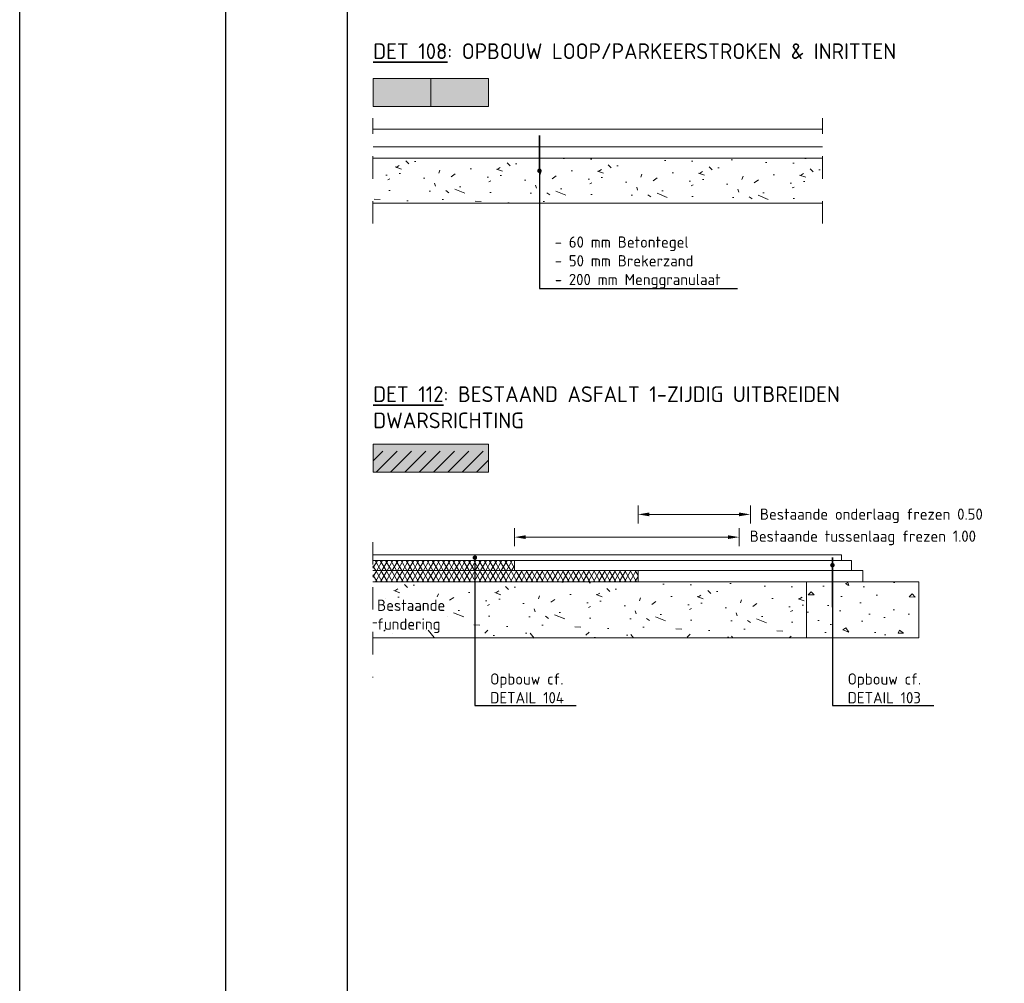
# Model space of a CAD drawing. Header units: metres. Extents: x 2.9 to 77.7, y -4.5 to 13.4.
# Tile 1 of 21: x 2.9 to 7.3, y -0.2 to 4.1. Entities that reach past the tile are written whole.
import ezdxf
from ezdxf import colors
from ezdxf.entities.mleader import LeaderData, LeaderLine
from ezdxf.math import Vec2, Vec3

# ---------------------------------------------------------------- set-up
doc = ezdxf.new("R2010")
doc.units = ezdxf.units.M
doc.linetypes.add('X-CA190022.004-UO-DET_v0.1$0$XX-AFBREEK', pattern=[7, 4, -1, 1, -1])
doc.layers.get('0').update_dxf_attribs({"lineweight": 25})
doc.layers.get('Defpoints').update_dxf_attribs({"lineweight": 25})
for name, color, linetype, lineweight in [('X-CA190022.004-UO-DET_v0.1$0$N-WE-GW-GROND_TEELAARDE-AD-20', 7, 'Continuous', 18), ('X-CA190022.004-UO-DET_v0.1$0$N-WE-VH-VERHARDINGS_DEKLAAGVERVANGING-A', 250, 'Continuous', 9), ('X-CA190022.004-UO-DET_v0.1$0$X-XX-AL-DETAIL', 7, 'Continuous', 9), ('X-CA190022.004-UO-DET_v0.1$0$X-XX-AL-DETAIL1-G', 7, 'Continuous', 18), ('X-CA190022.004-UO-DET_v0.1$0$X-XX-AL-LEGENDA-G', 7, 'Continuous', 18), ('X-CA190022.004-UO-DET_v0.1$0$X-XX-AL-M', 7, 'Continuous', 18), ('X-CA190022.004-UO-DET_v0.1$0$X-XX-AL-T25', 7, 'Continuous', 25), ('X-CA190022.004-UO-DET_v0.1$0$X-XX-AL-T35', 7, 'Continuous', 35)]:
    doc.layers.add(name, color=color, linetype=linetype, lineweight=lineweight)
doc.layers.add('X-CA190022.004-UO-DET_v0.1$0$N-WE-VH-VERHARDING-LOOP-PARKEERSTROOK-GRIJS-A', color=148, linetype='Continuous', lineweight=0, transparency=0.25)
doc.layers.add('X-CA190022.004-UO-DET_v0.1$0$N-WE-VH-VERHARDING_ASFALT_ROOD-A', color=232, linetype='Continuous', lineweight=0, transparency=0.5)
doc.layers.add('X-CA190022.004-UO-DET_v0.1$0$N-WE-VH-VERHARDING_TEGEL-A-200 80MM TEGEL', color=7, linetype='Continuous', lineweight=18, true_color=0x2a393c)
doc.styles.add('X-CA190022.004-UO-DET_v0.1$0$NLCS-ISO-M20-T25', font='NLCS-ISO.ttf', dxfattribs={"height": 0.05})
doc.styles.add('X-CA190022.004-UO-DET_v0.1$0$NLCS-ISO-M20-T35', font='NLCS-ISO.ttf', dxfattribs={"height": 0.07})
doc.dimstyles.new('X-CA190022.004-UO-DET_v0.1$0$NLCS-M20-T25-PIJL_L2_H1', dxfattribs={"dimscale": 0.02, "dimtxt": 2.5, "dimasz": 2.5, "dimexe": 2, "dimexo": 2, "dimgap": 0.7, "dimtad": 1, "dimzin": 0, "dimdsep": 46, "dimtxsty": 'X-CA190022.004-UO-DET_v0.1$0$NLCS-ISO-M20-T25', "dimcen": 2.5, "dimdle": 2, "dimclrd": 256, "dimclre": 256, "dimclrt": 256, "dimadec": 1, "dimazin": 0, "dimtfac": 1, "dimtdec": 3, "dimtofl": 0, "dimtmove": 0, "dimatfit": 3, "dimfxl": 2, "dimfxlon": 1, "dimtolj": 1, "dimtzin": 0, "dimlwd": -1, "dimlwe": -1, "dimarcsym": 0})
pattern_1 = [(59.99999999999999, (-8.832052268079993, -0.4987173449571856), (-0.01732050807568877, 0.01), []), (120, (-8.832052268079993, -0.4987173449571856), (-0.01732050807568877, -0.009999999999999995), [])]

# ---------------------------------------------------------------- blocks, each defined once
blk = doc.blocks.new('X-CA190022.004-UO-DET_v0.1$0$_Dot')
at = {"color": 0, "linetype": 'ByBlock', "lineweight": -2}
blk.add_line((-0.5, 0), (-1, 0), dxfattribs=at)
at = {"color": 0, "linetype": 'ByBlock', "const_width": 0.5}
blk.add_lwpolyline([(-0.25, 0, 1), (0.25, 0, 1)], format="xyb", close=True, dxfattribs=at)
blk = doc.blocks.new('*D114')
at = {"layer": 'Defpoints', "color": 0, "transparency": 16777216}
for p in [(5.119886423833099, 1.794086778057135), (5.119886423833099, 1.690049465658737), (6.119886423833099, 1.690049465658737)]:
    blk.add_point(p, dxfattribs=at)
at = {"layer": 'X-CA190022.004-UO-DET_v0.1$0$X-XX-AL-M', "transparency": 16777216}
for p, q in [((5.119886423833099, 1.754086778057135), (5.119886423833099, 1.834086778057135)), ((6.119886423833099, 1.754086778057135), (6.119886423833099, 1.834086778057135)), ((6.0698864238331, 1.794086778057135), (5.169886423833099, 1.794086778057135))]:
    blk.add_line(p, q, dxfattribs=at)
for points in [[(5.169886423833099, 1.802420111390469), (5.169886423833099, 1.785753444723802), (5.119886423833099, 1.794086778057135)], [(6.0698864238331, 1.802420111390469), (6.0698864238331, 1.785753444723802), (6.119886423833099, 1.794086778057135)]]:
    blk.add_solid(points, dxfattribs=at)
at = {"layer": 'X-CA190022.004-UO-DET_v0.1$0$X-XX-AL-M', "lineweight": 0, "transparency": 16777216, "insert": (6.670601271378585, 1.790680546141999), "char_height": 0.05, "attachment_point": 5, "style": 'X-CA190022.004-UO-DET_v0.1$0$NLCS-ISO-M20-T25'}
blk.add_mtext('\\A1;Bestaande tussenlaag frezen 1.00', dxfattribs=at)
blk = doc.blocks.new('*D115')
at = {"layer": 'Defpoints', "color": 0, "transparency": 16777216}
for p in [(6.1698864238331, 1.895323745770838), (5.6698864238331, 1.645049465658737), (6.1698864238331, 1.645049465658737)]:
    blk.add_point(p, dxfattribs=at)
at = {"layer": 'X-CA190022.004-UO-DET_v0.1$0$X-XX-AL-M', "transparency": 16777216}
for p, q in [((5.6698864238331, 1.855323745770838), (5.6698864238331, 1.935323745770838)), ((6.1698864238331, 1.855323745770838), (6.1698864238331, 1.935323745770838)), ((5.7198864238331, 1.895323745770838), (6.1198864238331, 1.895323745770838))]:
    blk.add_line(p, q, dxfattribs=at)
for points in [[(5.7198864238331, 1.903657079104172), (5.7198864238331, 1.886990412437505), (5.6698864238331, 1.895323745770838)], [(6.1198864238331, 1.903657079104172), (6.1198864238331, 1.886990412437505), (6.1698864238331, 1.895323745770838)]]:
    blk.add_solid(points, dxfattribs=at)
at = {"layer": 'X-CA190022.004-UO-DET_v0.1$0$X-XX-AL-M', "lineweight": 0, "transparency": 16777216, "insert": (6.708415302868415, 1.888917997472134), "char_height": 0.05, "attachment_point": 5, "style": 'X-CA190022.004-UO-DET_v0.1$0$NLCS-ISO-M20-T25'}
blk.add_mtext('\\A1;Bestaande onderlaag frezen 0.50', dxfattribs=at)

msp = doc.modelspace()

# ---------------------------------------------------------------- hatches: boundary and pattern name
at = {"layer": 'X-CA190022.004-UO-DET_v0.1$0$N-WE-VH-VERHARDING-LOOP-PARKEERSTROOK-GRIJS-A', "transparency": 33554559}
h = msp.add_hatch(color=256, dxfattribs=at)
h.dxf.hatch_style = 1
h.paths.add_polyline_path([(4.747429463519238, 3.710320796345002), (4.747429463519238, 3.835320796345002), (4.491179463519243, 3.835320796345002), (4.491179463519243, 3.710320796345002)])
at = {"layer": 'X-CA190022.004-UO-DET_v0.1$0$N-WE-VH-VERHARDING_ASFALT_ROOD-A'}
h = msp.add_hatch(color=256, dxfattribs=at)
h.dxf.hatch_style = 1
h.paths.add_polyline_path([(5.003679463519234, 2.176689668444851), (5.003679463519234, 2.208482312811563), (4.491179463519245, 2.208482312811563), (4.491179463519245, 2.176689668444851)])
at = {"layer": 'X-CA190022.004-UO-DET_v0.1$0$N-WE-VH-VERHARDING_ASFALT_ROOD-A', "transparency": 33554559}
h = msp.add_hatch(color=256, dxfattribs=at)
h.dxf.hatch_style = 1
h.paths.add_polyline_path([(5.003679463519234, 2.176689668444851), (4.491179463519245, 2.176689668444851), (4.491179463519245, 2.083482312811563), (5.003679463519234, 2.083482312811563)])
at = {"layer": 'X-CA190022.004-UO-DET_v0.1$0$N-WE-VH-VERHARDING_TEGEL-A-200 80MM TEGEL', "transparency": 33554559}
h = msp.add_hatch(color=256, dxfattribs=at)
h.dxf.hatch_style = 1
h.paths.add_polyline_path([(4.747429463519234, 3.835320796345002), (4.747429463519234, 3.710320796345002), (5.003679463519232, 3.710320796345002), (5.003679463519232, 3.835320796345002)])
at = {"layer": 'X-CA190022.004-UO-DET_v0.1$0$N-WE-VH-VERHARDINGS_DEKLAAGVERVANGING-A', "transparency": 33554559}
h = msp.add_hatch(dxfattribs=at)
h.set_pattern_fill('AVH-ASFALT_B', color=256, scale=0.03, pattern_type=2)
h.set_pattern_definition([(45, (-9.624251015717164, -5.490839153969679), (-0.03181980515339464, 0.03181980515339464), [])])
h.paths.add_polyline_path([(5.003679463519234, 2.176689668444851), (4.491179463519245, 2.176689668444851), (4.491179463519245, 2.083482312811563), (5.003679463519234, 2.083482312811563)])
at = {"layer": 'X-CA190022.004-UO-DET_v0.1$0$X-XX-AL-DETAIL', "lineweight": 0, "transparency": 33554687}
h = msp.add_hatch(dxfattribs=at)
h.set_pattern_fill('AVH-ASFALT', color=252, scale=0.02, style=0, pattern_type=2)
h.set_pattern_definition(pattern_1)
h.paths.add_polyline_path([(5.119886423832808, 1.645049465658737), (5.119886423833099, 1.690049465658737), (4.490206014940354, 1.690049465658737), (4.490206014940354, 1.645049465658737)])
h = msp.add_hatch(dxfattribs=at)
h.set_pattern_fill('AVH-ASFALT', color=252, scale=0.02, style=0, pattern_type=2)
h.set_pattern_definition(pattern_1)
h.paths.add_polyline_path([(5.669886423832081, 1.595049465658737), (5.6698864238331, 1.645049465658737), (4.490206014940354, 1.645049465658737), (4.490206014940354, 1.595049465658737)])
at = {"layer": 'X-CA190022.004-UO-DET_v0.1$0$X-XX-AL-DETAIL', "lineweight": 9, "transparency": 33554687}
h = msp.add_hatch(dxfattribs=at)
h.set_pattern_fill('AVH-FUNDERING_GRANULAAT-SO', color=252, scale=0.045, angle=-1.145762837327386, style=0, pattern_type=2)
h.set_pattern_definition([(358.8542371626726, (134736.9061977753, 401264.9789768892), (0.008998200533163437, 0.4499100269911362), [0, -0.45]), (358.8542371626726, (134736.9075475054, 401264.8214183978), (0.008998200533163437, 0.4499100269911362), [0, -0.45]), (358.8542371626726, (134736.9259038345, 401265.0640998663), (0.008998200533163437, 0.4499100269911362), [0, -0.45]), (337.0528371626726, (134736.6891611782, 401264.9293068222), (1.340732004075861, -0.4769045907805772), [0.04846635, -2.3748579]), (215.7241371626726, (134736.7337922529, 401264.9104106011), (1.367726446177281, 0.8728255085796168), [0.0225, -2.2275]), (129.4555371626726, (134736.7155259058, 401264.8972732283), (2.195561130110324, -2.744450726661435), [0.04148775, -4.107307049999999]), (205.4193371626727, (134736.5659758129, 401264.8462534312), (-0.4589078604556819, -0.4409124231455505), [0.01006245, -0.99616815]), (325.1641371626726, (134736.5568876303, 401264.841934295), (0.8908216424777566, -0.467907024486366), [0.0162252, -1.6062732]), (107.2891371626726, (134736.5702049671, 401264.8326661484), (-0.4319129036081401, 0.9088184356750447), [0.01423035, -1.40879475]), (223.8542371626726, (134736.8530184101, 401264.7955035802), (-0.008998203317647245, -0.4499101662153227), [0.0190917, -0.61730415]), (358.8542371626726, (134736.8392511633, 401264.7822762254), (0.4589082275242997, 0.4409118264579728), [0.027, -0.423]), (133.8542371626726, (134736.8662457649, 401264.7817363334), (-0.4499101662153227, 0.008998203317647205), [0.0190917, -0.61730415]), (250.4193371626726, (134736.8047880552, 401265.0845257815), (0.4679057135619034, 0.8908220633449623), [0.01423035, -1.40879475]), (358.8542371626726, (134736.8000190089, 401265.0711184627), (0.4589082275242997, 0.4409118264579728), [0.0225, -0.4275]), (141.9843371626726, (134736.8225145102, 401265.0706685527), (-1.331733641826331, 0.9268147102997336), [0.0225, -2.2275]), (212.5443371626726, (134736.5664257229, 401265.0937939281), (0.90881806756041, 0.4319142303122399), [0.0162252, -1.6062732]), (340.4193371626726, (134736.5527484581, 401265.0850656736), (-0.8908220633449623, 0.4679057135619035), [0.0284607, -1.3945644]), (125.7241371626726, (134736.5795630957, 401265.075527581), (0.8728255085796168, -1.367726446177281), [0.0225, -2.2275]), (358.8542371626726, (134736.6965397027, 401265.0731880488), (0.008998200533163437, 0.4499100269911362), [0, -0.45]), (358.8542371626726, (134736.5727244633, 401264.958640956), (0.008998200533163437, 0.4499100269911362), [0, -0.45]), (358.8542371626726, (134736.6953699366, 401264.7896547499), (0.008998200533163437, 0.4499100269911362), [0, -0.45]), (358.8542371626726, (134736.8196350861, 401264.9266973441), (0.008998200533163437, 0.4499100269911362), [0, -0.45]), (358.8542371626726, (134736.6906908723, 401265.0057915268), (0.008998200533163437, 0.4499100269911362), [0, -0.45]), (358.8542371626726, (134736.5919806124, 401265.0212684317), (0.008998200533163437, 0.4499100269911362), [0, -0.45]), (358.8542371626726, (134736.6319326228, 401264.9934639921), (0.008998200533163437, 0.4499100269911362), [0, -0.45]), (358.8542371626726, (134736.6117766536, 401264.8858455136), (0.008998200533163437, 0.4499100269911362), [0, -0.45]), (358.8542371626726, (134736.5041581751, 401264.9060014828), (0.008998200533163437, 0.4499100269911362), [0, -0.45]), (358.8542371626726, (134736.5107268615, 401265.009390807), (0.008998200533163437, 0.4499100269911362), [0, -0.45]), (358.8542371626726, (134736.4992091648, 401265.108640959), (0.008998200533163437, 0.4499100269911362), [0, -0.45]), (358.8542371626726, (134736.6390412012, 401265.1238479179), (0.008998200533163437, 0.4499100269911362), [0, -0.45]), (358.8542371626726, (134736.7383813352, 401265.1398647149), (0.008998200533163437, 0.4499100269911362), [0, -0.45]), (358.8542371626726, (134736.8954899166, 401265.1187189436), (0.008998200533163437, 0.4499100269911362), [0, -0.45]), (358.8542371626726, (134736.784722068, 401264.9814064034), (0.008998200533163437, 0.4499100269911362), [0, -0.45]), (358.8542371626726, (134736.7413507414, 401265.0632900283), (0.008998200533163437, 0.4499100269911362), [0, -0.45]), (358.8542371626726, (134736.7730244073, 401264.8466133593), (0.008998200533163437, 0.4499100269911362), [0, -0.45]), (358.8542371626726, (134736.6376014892, 401264.8268173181), (0.008998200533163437, 0.4499100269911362), [0, -0.45]), (358.8542371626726, (134736.7705948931, 401264.725137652), (0.008998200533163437, 0.4499100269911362), [0, -0.45]), (358.8542371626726, (134736.6226644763, 401264.7551016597), (0.008998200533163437, 0.4499100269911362), [0, -0.45]), (358.8542371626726, (134736.4784233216, 401264.7444837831), (0.008998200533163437, 0.4499100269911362), [0, -0.45]), (358.8542371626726, (134736.5319626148, 401264.7209084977), (0.008998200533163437, 0.4499100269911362), [0, -0.45]), (358.8542371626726, (134736.5377214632, 401264.7838059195), (0.008998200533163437, 0.4499100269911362), [0, -0.45]), (358.8542371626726, (134736.8377214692, 401264.7057915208), (0.008998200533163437, 0.4499100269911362), [0, -0.45]), (358.8542371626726, (134736.8953999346, 401264.8891748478), (0.008998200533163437, 0.4499100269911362), [0, -0.45]), (358.8542371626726, (134736.8756038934, 401265.0245977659), (0.008998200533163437, 0.4499100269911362), [0, -0.45]), (358.8542371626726, (134736.6621665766, 401264.7048017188), (0.008998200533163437, 0.4499100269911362), [0, -0.45])])
h.paths.add_polyline_path([(6.4198864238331, 1.345049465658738), (6.4198864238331, 1.595049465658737), (4.490206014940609, 1.595049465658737), (4.490206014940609, 1.345049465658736)])
at = {"layer": 'X-CA190022.004-UO-DET_v0.1$0$X-XX-AL-DETAIL1-G'}
h = msp.add_hatch(dxfattribs=at)
h.set_pattern_fill('AVH-FUNDERING_GRANULAAT-SO', color=256, scale=0.045, angle=-1.145762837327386, style=0, pattern_type=2)
h.set_pattern_definition([(358.8542371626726, (134718.9071712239, 401266.7747318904), (0.008998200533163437, 0.4499100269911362), [0, -0.45]), (358.8542371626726, (134718.908520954, 401266.617173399), (0.008998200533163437, 0.4499100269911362), [0, -0.45]), (358.8542371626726, (134718.9268772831, 401266.8598548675), (0.008998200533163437, 0.4499100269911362), [0, -0.45]), (337.0528371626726, (134718.6901346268, 401266.7250618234), (1.340732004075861, -0.4769045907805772), [0.04846635, -2.3748579]), (215.7241371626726, (134718.7347657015, 401266.7061656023), (1.367726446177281, 0.8728255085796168), [0.0225, -2.2275]), (129.4555371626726, (134718.7164993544, 401266.6930282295), (2.195561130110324, -2.744450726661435), [0.04148775, -4.107307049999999]), (205.4193371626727, (134718.5669492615, 401266.6420084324), (-0.4589078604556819, -0.4409124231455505), [0.01006245, -0.99616815]), (325.1641371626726, (134718.5578610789, 401266.6376892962), (0.8908216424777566, -0.467907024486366), [0.0162252, -1.6062732]), (107.2891371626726, (134718.5711784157, 401266.6284211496), (-0.4319129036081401, 0.9088184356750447), [0.01423035, -1.40879475]), (223.8542371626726, (134718.8539918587, 401266.5912585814), (-0.008998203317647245, -0.4499101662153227), [0.0190917, -0.61730415]), (358.8542371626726, (134718.8402246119, 401266.5780312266), (0.4589082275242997, 0.4409118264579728), [0.027, -0.423]), (133.8542371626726, (134718.8672192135, 401266.5774913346), (-0.4499101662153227, 0.008998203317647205), [0.0190917, -0.61730415]), (250.4193371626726, (134718.8057615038, 401266.8802807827), (0.4679057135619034, 0.8908220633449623), [0.01423035, -1.40879475]), (358.8542371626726, (134718.8009924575, 401266.8668734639), (0.4589082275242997, 0.4409118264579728), [0.0225, -0.4275]), (141.9843371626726, (134718.8234879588, 401266.8664235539), (-1.331733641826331, 0.9268147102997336), [0.0225, -2.2275]), (212.5443371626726, (134718.5673991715, 401266.8895489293), (0.90881806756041, 0.4319142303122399), [0.0162252, -1.6062732]), (340.4193371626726, (134718.5537219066, 401266.8808206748), (-0.8908220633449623, 0.4679057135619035), [0.0284607, -1.3945644]), (125.7241371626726, (134718.5805365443, 401266.8712825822), (0.8728255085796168, -1.367726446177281), [0.0225, -2.2275]), (358.8542371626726, (134718.6975131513, 401266.86894305), (0.008998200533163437, 0.4499100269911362), [0, -0.45]), (358.8542371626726, (134718.5736979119, 401266.7543959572), (0.008998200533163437, 0.4499100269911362), [0, -0.45]), (358.8542371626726, (134718.6963433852, 401266.585409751), (0.008998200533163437, 0.4499100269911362), [0, -0.45]), (358.8542371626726, (134718.8206085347, 401266.7224523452), (0.008998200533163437, 0.4499100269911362), [0, -0.45]), (358.8542371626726, (134718.6916643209, 401266.801546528), (0.008998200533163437, 0.4499100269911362), [0, -0.45]), (358.8542371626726, (134718.592954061, 401266.8170234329), (0.008998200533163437, 0.4499100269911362), [0, -0.45]), (358.8542371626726, (134718.6329060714, 401266.7892189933), (0.008998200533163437, 0.4499100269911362), [0, -0.45]), (358.8542371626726, (134718.6127501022, 401266.6816005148), (0.008998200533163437, 0.4499100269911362), [0, -0.45]), (358.8542371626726, (134718.5051316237, 401266.701756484), (0.008998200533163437, 0.4499100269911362), [0, -0.45]), (358.8542371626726, (134718.5117003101, 401266.8051458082), (0.008998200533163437, 0.4499100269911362), [0, -0.45]), (358.8542371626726, (134718.5001826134, 401266.9043959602), (0.008998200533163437, 0.4499100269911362), [0, -0.45]), (358.8542371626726, (134718.6400146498, 401266.9196029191), (0.008998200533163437, 0.4499100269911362), [0, -0.45]), (358.8542371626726, (134718.7393547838, 401266.9356197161), (0.008998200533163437, 0.4499100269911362), [0, -0.45]), (358.8542371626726, (134718.8964633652, 401266.9144739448), (0.008998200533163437, 0.4499100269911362), [0, -0.45]), (358.8542371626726, (134718.7856955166, 401266.7771614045), (0.008998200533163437, 0.4499100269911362), [0, -0.45]), (358.8542371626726, (134718.74232419, 401266.8590450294), (0.008998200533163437, 0.4499100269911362), [0, -0.45]), (358.8542371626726, (134718.7739978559, 401266.6423683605), (0.008998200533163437, 0.4499100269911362), [0, -0.45]), (358.8542371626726, (134718.6385749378, 401266.6225723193), (0.008998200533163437, 0.4499100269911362), [0, -0.45]), (358.8542371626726, (134718.7715683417, 401266.5208926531), (0.008998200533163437, 0.4499100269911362), [0, -0.45]), (358.8542371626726, (134718.6236379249, 401266.5508566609), (0.008998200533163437, 0.4499100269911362), [0, -0.45]), (358.8542371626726, (134718.4793967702, 401266.5402387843), (0.008998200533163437, 0.4499100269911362), [0, -0.45]), (358.8542371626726, (134718.5329360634, 401266.5166634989), (0.008998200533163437, 0.4499100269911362), [0, -0.45]), (358.8542371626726, (134718.5386949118, 401266.5795609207), (0.008998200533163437, 0.4499100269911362), [0, -0.45]), (358.8542371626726, (134718.8386949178, 401266.501546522), (0.008998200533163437, 0.4499100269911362), [0, -0.45]), (358.8542371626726, (134718.8963733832, 401266.684929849), (0.008998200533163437, 0.4499100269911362), [0, -0.45]), (358.8542371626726, (134718.876577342, 401266.8203527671), (0.008998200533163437, 0.4499100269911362), [0, -0.45]), (358.8542371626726, (134718.6631400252, 401266.50055672), (0.008998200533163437, 0.4499100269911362), [0, -0.45])])
h.paths.add_polyline_path([(4.491179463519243, 3.480804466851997), (6.491179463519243, 3.480804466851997), (6.491179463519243, 3.280804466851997), (4.491179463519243, 3.280804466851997)])
h = msp.add_hatch(dxfattribs=at)
h.set_pattern_fill('AVH-FUNDERING_GRANULAAT-SO', color=256, scale=0.045, angle=-1.145762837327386, style=0, pattern_type=2)
h.set_pattern_definition([(358.8542371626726, (-8.398878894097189, -0.2193232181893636), (0.008998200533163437, 0.4499100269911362), [0, -0.45]), (358.8542371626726, (-8.397529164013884, -0.3768817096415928), (0.008998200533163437, 0.4499100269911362), [0, -0.45]), (358.8542371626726, (-8.379172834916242, -0.1342002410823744), (0.008998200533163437, 0.4499100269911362), [0, -0.45]), (337.0528371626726, (-8.615915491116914, -0.2689932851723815), (1.340732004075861, -0.4769045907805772), [0.04846635, -2.3748579]), (215.7241371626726, (-8.571284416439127, -0.2878895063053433), (1.367726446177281, 0.8728255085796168), [0.0225, -2.2275]), (129.4555371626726, (-8.589550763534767, -0.3010268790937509), (2.195561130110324, -2.744450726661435), [0.04148775, -4.107307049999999]), (205.4193371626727, (-8.739100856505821, -0.3520466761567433), (-0.4589078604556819, -0.4409124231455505), [0.01006245, -0.99616815]), (325.1641371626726, (-8.748189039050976, -0.3563658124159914), (0.8908216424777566, -0.467907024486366), [0.0162252, -1.6062732]), (107.2891371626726, (-8.734871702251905, -0.3656339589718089), (-0.4319129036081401, 0.9088184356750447), [0.01423035, -1.40879475]), (223.8542371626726, (-8.452058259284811, -0.4027965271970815), (-0.008998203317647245, -0.4499101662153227), [0.0190917, -0.61730415]), (358.8542371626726, (-8.465825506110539, -0.4160238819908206), (0.4589082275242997, 0.4409118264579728), [0.027, -0.423]), (133.8542371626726, (-8.438830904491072, -0.4165637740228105), (-0.4499101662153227, 0.008998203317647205), [0.0190917, -0.61730415]), (250.4193371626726, (-8.500288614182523, -0.1137743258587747), (0.4679057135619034, 0.8908220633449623), [0.01423035, -1.40879475]), (358.8542371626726, (-8.50505766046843, -0.1271816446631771), (0.4589082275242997, 0.4409118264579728), [0.0225, -0.4275]), (141.9843371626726, (-8.482562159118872, -0.1276315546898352), (-1.331733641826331, 0.9268147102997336), [0.0225, -2.2275]), (212.5443371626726, (-8.738650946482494, -0.1045061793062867), (0.90881806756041, 0.4319142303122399), [0.0162252, -1.6062732]), (340.4193371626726, (-8.75232821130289, -0.1132344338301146), (-0.8908220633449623, 0.4679057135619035), [0.0284607, -1.3945644]), (125.7241371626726, (-8.725513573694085, -0.122772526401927), (0.8728255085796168, -1.367726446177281), [0.0225, -2.2275]), (358.8542371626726, (-8.60853696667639, -0.1251120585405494), (0.008998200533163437, 0.4499100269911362), [0, -0.45]), (358.8542371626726, (-8.73235220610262, -0.2396591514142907), (0.008998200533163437, 0.4499100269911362), [0, -0.45]), (358.8542371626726, (-8.609706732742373, -0.4086453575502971), (0.008998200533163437, 0.4499100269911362), [0, -0.45]), (358.8542371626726, (-8.485441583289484, -0.2716027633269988), (0.008998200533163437, 0.4499100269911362), [0, -0.45]), (358.8542371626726, (-8.614385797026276, -0.1925085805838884), (0.008998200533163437, 0.4499100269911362), [0, -0.45]), (358.8542371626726, (-8.71309605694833, -0.1770316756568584), (0.008998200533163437, 0.4499100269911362), [0, -0.45]), (358.8542371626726, (-8.67314404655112, -0.2048361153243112), (0.008998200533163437, 0.4499100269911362), [0, -0.45]), (358.8542371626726, (-8.693300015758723, -0.3124545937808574), (0.008998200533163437, 0.4499100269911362), [0, -0.45]), (358.8542371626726, (-8.800918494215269, -0.2922986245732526), (0.008998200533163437, 0.4499100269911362), [0, -0.45]), (358.8542371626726, (-8.79434980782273, -0.188909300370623), (0.008998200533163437, 0.4499100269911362), [0, -0.45]), (358.8542371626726, (-8.805867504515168, -0.08965914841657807), (0.008998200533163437, 0.4499100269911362), [0, -0.45]), (358.8542371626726, (-8.66603546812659, -0.07445218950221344), (0.008998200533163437, 0.4499100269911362), [0, -0.45]), (358.8542371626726, (-8.566695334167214, -0.05843539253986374), (0.008998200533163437, 0.4499100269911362), [0, -0.45]), (358.8542371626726, (-8.409586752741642, -0.07958116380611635), (0.008998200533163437, 0.4499100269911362), [0, -0.45]), (358.8542371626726, (-8.520354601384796, -0.2168937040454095), (0.008998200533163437, 0.4499100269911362), [0, -0.45]), (358.8542371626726, (-8.56372592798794, -0.1350100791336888), (0.008998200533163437, 0.4499100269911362), [0, -0.45]), (358.8542371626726, (-8.532052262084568, -0.3516867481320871), (0.008998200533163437, 0.4499100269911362), [0, -0.45]), (358.8542371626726, (-8.667475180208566, -0.3714827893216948), (0.008998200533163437, 0.4499100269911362), [0, -0.45]), (358.8542371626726, (-8.534481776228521, -0.4731624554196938), (0.008998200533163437, 0.4499100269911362), [0, -0.45]), (358.8542371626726, (-8.682412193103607, -0.4431984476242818), (0.008998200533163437, 0.4499100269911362), [0, -0.45]), (358.8542371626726, (-8.826653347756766, -0.4538163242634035), (0.008998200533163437, 0.4499100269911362), [0, -0.45]), (358.8542371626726, (-8.773114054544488, -0.4773916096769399), (0.008998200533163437, 0.4499100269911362), [0, -0.45]), (358.8542371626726, (-8.767355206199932, -0.4144941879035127), (0.008998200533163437, 0.4499100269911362), [0, -0.45]), (358.8542371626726, (-8.467355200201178, -0.492508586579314), (0.008998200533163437, 0.4499100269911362), [0, -0.45]), (358.8542371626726, (-8.409676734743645, -0.3091252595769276), (0.008998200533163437, 0.4499100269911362), [0, -0.45]), (358.8542371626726, (-8.429472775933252, -0.1737023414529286), (0.008998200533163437, 0.4499100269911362), [0, -0.45]), (358.8542371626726, (-8.642910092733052, -0.4934983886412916), (0.008998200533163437, 0.4499100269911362), [0, -0.45])])
h.paths.add_polyline_path([(6.6698864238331, 1.595049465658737), (6.4198864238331, 1.595049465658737), (6.4198864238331, 1.345049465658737), (6.9198864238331, 1.345049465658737), (6.9198864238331, 1.595049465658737)])

# ---------------------------------------------------------------- linework, layer by layer
at = {"layer": 'Defpoints', "flags": 128}
for points in [[(17.13745518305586, -4.050347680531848), (3.835477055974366, -4.050347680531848), (3.835477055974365, 8.511630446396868), (17.13745518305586, 8.511630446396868)], [(16.59646612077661, -3.509358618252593), (4.37646611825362, -3.509358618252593), (4.37646611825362, 7.970641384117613), (16.59646612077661, 7.970641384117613)]]:
    msp.add_lwpolyline(points, close=True, dxfattribs=at)
at = {"layer": 'X-CA190022.004-UO-DET_v0.1$0$N-WE-GW-GROND_TEELAARDE-AD-20', "color": 8, "linetype": 'X-CA190022.004-UO-DET_v0.1$0$XX-AFBREEK', "ltscale": 0.02}
for p, q in [((4.490206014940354, 3.189736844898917), (4.490206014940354, 3.659608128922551)), ((6.491179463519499, 3.189736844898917), (6.491179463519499, 3.659608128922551))]:
    msp.add_line(p, q, dxfattribs=at)
at = {"layer": 'X-CA190022.004-UO-DET_v0.1$0$N-WE-GW-GROND_TEELAARDE-AD-20', "color": 8, "linetype": 'X-CA190022.004-UO-DET_v0.1$0$XX-AFBREEK', "ltscale": 0.02, "flags": 128}
msp.add_lwpolyline([(4.490206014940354, 1.771842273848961), (4.490206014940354, 1.16850758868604)], dxfattribs=at)
at = {"layer": 'X-CA190022.004-UO-DET_v0.1$0$X-XX-AL-DETAIL', "color": 252, "lineweight": 9, "transparency": 33554687, "flags": 128}
for points in [[(4.490206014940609, 1.690049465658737), (5.119886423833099, 1.690049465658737)], [(5.119886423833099, 1.690049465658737), (6.119886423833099, 1.690049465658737)], [(4.490206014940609, 1.645049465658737), (5.6698864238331, 1.645049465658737)], [(5.6698864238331, 1.645049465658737), (6.1698864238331, 1.645049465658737)], [(4.490206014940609, 1.595049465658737), (6.4198864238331, 1.595049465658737)], [(6.4198864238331, 1.595049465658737), (6.4198864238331, 1.345049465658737)], [(4.490206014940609, 1.345049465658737), (6.4198864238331, 1.345049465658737)]]:
    msp.add_lwpolyline(points, dxfattribs=at)
at = {"layer": 'X-CA190022.004-UO-DET_v0.1$0$X-XX-AL-DETAIL', "color": 252, "lineweight": 0, "transparency": 33554687, "flags": 128}
for points in [[(5.119886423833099, 1.690049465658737), (5.119886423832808, 1.645049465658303)], [(5.6698864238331, 1.645049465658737), (5.669886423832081, 1.595049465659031)]]:
    msp.add_lwpolyline(points, dxfattribs=at)
at = {"layer": 'X-CA190022.004-UO-DET_v0.1$0$X-XX-AL-DETAIL', "color": 7, "lineweight": 9, "transparency": 33554687, "flags": 128}
for points in [[(6.119886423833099, 1.690049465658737), (6.619886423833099, 1.690049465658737)], [(6.619886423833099, 1.690049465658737), (6.619886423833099, 1.645049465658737)], [(6.1698864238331, 1.645049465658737), (6.6698864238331, 1.645049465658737)], [(6.6698864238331, 1.645049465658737), (6.6698864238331, 1.595049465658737)], [(6.4198864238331, 1.595049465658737), (6.6698864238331, 1.595049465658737)], [(6.6698864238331, 1.595049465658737), (6.9198864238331, 1.595049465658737)], [(6.9198864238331, 1.595049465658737), (6.9198864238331, 1.345049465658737)], [(6.4198864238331, 1.345049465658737), (6.9198864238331, 1.345049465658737)]]:
    msp.add_lwpolyline(points, dxfattribs=at)
at = {"layer": 'X-CA190022.004-UO-DET_v0.1$0$X-XX-AL-DETAIL1-G'}
for points in [[(4.491179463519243, 3.610804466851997), (6.491179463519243, 3.610804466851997)], [(4.491179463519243, 3.530804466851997), (6.491179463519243, 3.530804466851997)], [(4.491179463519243, 3.480804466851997), (6.491179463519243, 3.480804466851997)], [(4.491179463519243, 3.280804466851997), (6.491179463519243, 3.280804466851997)]]:
    msp.add_lwpolyline(points, dxfattribs=at)
at = {"layer": 'X-CA190022.004-UO-DET_v0.1$0$X-XX-AL-DETAIL1-G', "color": 1}
for points in [[(4.490206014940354, 1.715049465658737), (6.5748864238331, 1.715049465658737)], [(6.5748864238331, 1.715049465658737), (6.5748864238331, 1.690049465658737)]]:
    msp.add_lwpolyline(points, dxfattribs=at)
at = {"layer": 'X-CA190022.004-UO-DET_v0.1$0$X-XX-AL-LEGENDA-G'}
for points in [[(4.491179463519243, 3.835320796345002), (5.003679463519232, 3.835320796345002), (5.003679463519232, 3.710320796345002), (4.491179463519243, 3.710320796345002)], [(4.491179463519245, 2.208482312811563), (5.003679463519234, 2.208482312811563), (5.003679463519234, 2.083482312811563), (4.491179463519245, 2.083482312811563)]]:
    msp.add_lwpolyline(points, close=True, dxfattribs=at)
msp.add_lwpolyline([(4.747429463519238, 3.835320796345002), (4.747429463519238, 3.710320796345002)], dxfattribs=at)

# ---------------------------------------------------------------- texts
at = {"layer": 'X-CA190022.004-UO-DET_v0.1$0$X-XX-AL-T35', "char_height": 0.07, "attachment_point": 1, "style": 'X-CA190022.004-UO-DET_v0.1$0$NLCS-ISO-M20-T35'}
for s, width, insert in [('{\\LDET 108}: OPBOUW LOOP/PARKEERSTROKEN & INRITTEN', 2.359085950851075, (4.491179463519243, 3.992198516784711)), ('{\\LDET 112}: BESTAAND ASFALT 1-ZIJDIG UITBREIDEN\\PDWARSRICHTING', 2.243657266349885, (4.491179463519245, 2.465360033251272))]:
    msp.add_mtext_dynamic_manual_height_columns(s, width=width, gutter_width=0.35, heights=[0], dxfattribs=dict(at, insert=insert))

# ---------------------------------------------------------------- dimensions: what is measured, and where the dimension line sits
at = {"layer": 'X-CA190022.004-UO-DET_v0.1$0$X-XX-AL-M', "lineweight": 0, "transparency": 33554687}
for base, p1, p2, text, picture, middle in [((6.1698864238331, 1.895323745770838), (5.6698864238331, 1.645049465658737), (6.1698864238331, 1.645049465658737), 'Bestaande onderlaag frezen <>', '*D115', (6.708415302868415, 1.888917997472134)), ((5.119886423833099, 1.794086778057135), (6.119886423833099, 1.690049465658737), (5.119886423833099, 1.690049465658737), 'Bestaande tussenlaag frezen <>', '*D114', (6.670601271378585, 1.790680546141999))]:
    dim = msp.add_linear_dim(base=base, p1=p1, p2=p2, text=text, dimstyle='X-CA190022.004-UO-DET_v0.1$0$NLCS-M20-T25-PIJL_L2_H1', override={"dimtmove": 2}, dxfattribs=at)
    dim.commit()
    dim.dimension.update_dxf_attribs({"geometry": picture, "text_midpoint": middle, "dimtype": 160})

# ---------------------------------------------------------------- leaders
at = {"layer": 'X-CA190022.004-UO-DET_v0.1$0$X-XX-AL-T25'}
ml = msp.add_multileader_mtext('Standard', dxfattribs=at)
ml.set_content('\\A1;- 60 mm Betontegel\\P- 50 mm Brekerzand\\P- 200 mm Menggranulaat ', color=256, style='X-CA190022.004-UO-DET_v0.1$0$NLCS-ISO-M20-T25')
ml.set_leader_properties(color=256, linetype='ByLayer', lineweight=-1)
ml.set_arrow_properties(name='X-CA190022.004-UO-DET_v0.1$0$_Dot')
ml.build(insert=Vec2(0, 0))
ml.multileader.update_dxf_attribs({"text_left_attachment_type": 5, "text_right_attachment_type": 5, "dogleg_length": 0.05, "arrow_head_size": 0.02})
ctx = ml.context
ctx.base_point, ctx.char_height, ctx.arrow_head_size, ctx.landing_gap_size, ctx.plane_origin = Vec3(5.281030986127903, 2.900931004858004), 0.05, 0.02, 0.018, Vec3(-134720.1662717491, -401332.9100961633)
ctx.left_attachment, ctx.right_attachment = 5, 5
notes = []
notes.append((ctx, [(1, (1, 1, 0), (5.231030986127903, 2.900931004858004), (1, 0), 0.05, [(0, [(5.231030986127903, 3.425012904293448), (5.231030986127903, 3.581565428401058), (5.231030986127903, 3.50492041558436)], 0, [])])]))
ctx.mtext.insert, ctx.mtext.width, ctx.mtext.flow_direction = Vec3(5.299030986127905, 3.13259767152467), 1.666520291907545, 5
ml = msp.add_multileader_mtext('Standard', dxfattribs=at)
ml.set_content('\\A1;Opbouw cf. \\PDETAIL 104', color=256, style='X-CA190022.004-UO-DET_v0.1$0$NLCS-ISO-M20-T25')
ml.set_leader_properties(color=256, linetype='ByLayer', lineweight=-1)
ml.set_arrow_properties(name='X-CA190022.004-UO-DET_v0.1$0$_Dot')
ml.build(insert=Vec2(0, 0))
ml.multileader.update_dxf_attribs({"text_left_attachment_type": 5, "text_right_attachment_type": 5, "dogleg_length": 0.05, "arrow_head_size": 0.02})
ctx = ml.context
ctx.base_point, ctx.char_height, ctx.arrow_head_size, ctx.landing_gap_size, ctx.plane_origin = Vec3(4.993829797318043, 1.044252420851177), 0.05, 0.02, 0.018, Vec3(-134720.4534729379, -401334.8051214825)
ctx.left_attachment, ctx.right_attachment = 5, 5
notes.append((ctx, [(1, (1, 1, 0), (4.943829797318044, 1.044252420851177), (1, 0), 0.05, [(5, [(4.943829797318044, 1.702769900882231)], 0, [])])]))
ctx.mtext.insert, ctx.mtext.width, ctx.mtext.flow_direction = Vec3(5.011829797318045, 1.187585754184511), 1.666520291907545, 5
ml = msp.add_multileader_mtext('Standard', dxfattribs=at)
ml.set_content('\\A1;Opbouw cf. \\PDETAIL 103', color=256, style='X-CA190022.004-UO-DET_v0.1$0$NLCS-ISO-M20-T25')
ml.set_leader_properties(color=256, linetype='ByLayer', lineweight=-1)
ml.set_arrow_properties(name='X-CA190022.004-UO-DET_v0.1$0$_Dot')
ml.build(insert=Vec2(0, 0))
ml.multileader.update_dxf_attribs({"text_left_attachment_type": 5, "text_right_attachment_type": 5, "dogleg_length": 0.05, "arrow_head_size": 0.02})
ctx = ml.context
ctx.base_point, ctx.char_height, ctx.arrow_head_size, ctx.landing_gap_size, ctx.plane_origin = Vec3(6.585008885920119, 1.044252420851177), 0.05, 0.02, 0.018, Vec3(-134718.8622938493, -401334.8051214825)
ctx.left_attachment, ctx.right_attachment = 5, 5
notes.append((ctx, [(1, (1, 1, 0), (6.535008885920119, 1.044252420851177), (1, 0), 0.05, [(0, [(6.535008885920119, 1.669260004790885), (6.535008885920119, 1.623881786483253), (6.535008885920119, 1.481564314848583), (6.535008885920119, 1.702769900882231), (6.535008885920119, 1.282220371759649)], 0, [])])]))
ctx.mtext.insert, ctx.mtext.width, ctx.mtext.flow_direction = Vec3(6.60300888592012, 1.187585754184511), 1.666520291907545, 5
for ctx, leaders in notes:
    for number, flags, end, landing, length, lines in leaders:
        leader = LeaderData()
        leader.index, (leader.has_last_leader_line, leader.has_dogleg_vector, leader.attachment_direction) = number, flags
        leader.last_leader_point, leader.dogleg_vector, leader.dogleg_length = Vec3(end), Vec3(landing), length
        for number, points, colour, breaks in lines:
            line = LeaderLine()
            line.index, line.vertices, line.color, line.breaks = number, Vec3.list(points), colors.encode_raw_color(colour), breaks
            leader.lines.append(line)
        ctx.leaders.append(leader)

# ---------------------------------------------------------------- next in the draw order: texts
at = {"layer": 'X-CA190022.004-UO-DET_v0.1$0$X-XX-AL-T25', "lineweight": 0, "transparency": 33554687, "insert": (4.508304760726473, 1.515669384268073, 17.99684494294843), "char_height": 0.05, "width": 0.3131735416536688, "attachment_point": 1, "style": 'X-CA190022.004-UO-DET_v0.1$0$NLCS-ISO-M20-T25', "bg_fill": 3, "box_fill_scale": 1, "bg_fill_color": 256, "bg_fill_transparency": 0}
msp.add_mtext('Bestaande \\Pfundering', dxfattribs=at)

# ---------------------------------------------------------------- next in the draw order: linework, layer by layer
at = {"layer": 'Defpoints'}
msp.add_lwpolyline([(2.917707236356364, 9.078660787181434), (17.65056127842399, 9.078660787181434), (17.65056127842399, -4.481665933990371), (2.917707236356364, -4.481665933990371)], close=True, dxfattribs=at)

doc.saveas('drawing.dxf')
